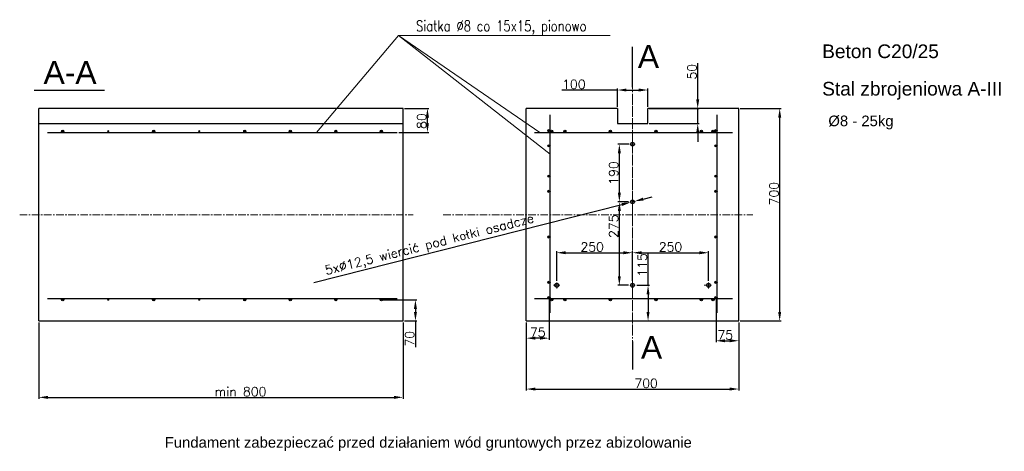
# Model space of a CAD drawing. Header units: millimetres. Extents: x 199 to 3443, y 332 to 1754.
import ezdxf

# ---------------------------------------------------------------- set-up
doc = ezdxf.new("R2010")
doc.units = ezdxf.units.MM
doc.header["$LTSCALE"] = 20
doc.linetypes.add('CENTER', pattern=[2, 1.25, -0.25, 0.25, -0.25])
doc.layers.get('0').update_dxf_attribs({"lineweight": 25})
for name, color, linetype, lineweight in [('2', 3, 'Continuous', 15), ('3', 5, 'Continuous', 15), ('4', 1, 'CENTER', 15)]:
    doc.layers.add(name, color=color, linetype=linetype, lineweight=lineweight)
doc.styles.add('Arial', font='Arial.ttf')
doc.styles.add('ROMANS', font='romans.shx', dxfattribs={"width": 0.8})
doc.styles.get("Standard").update_dxf_attribs({"font": 'romans.shx'})
doc.dimstyles.new('ISO-25', dxfattribs={"dimtxt": 30, "dimasz": 30, "dimexe": 5, "dimexo": 5, "dimgap": 4, "dimtad": 1, "dimzin": 12, "dimtxsty": 'Standard', "dimcen": 25, "dimclrt": 3, "dimazin": 3, "dimtfac": 1, "dimtmove": 0, "dimatfit": 3, "dimldrblk": 'DOTSMALL', "dimfxl": 1, "dimarcsym": 0})

# ---------------------------------------------------------------- blocks, each defined once
blk = doc.blocks.new('*D2')
at = {"layer": '3', "color": 0, "lineweight": -2, "transparency": 16777216}
for p, q in [((1396, 831.3), (1508.2, 831.3)), ((1503.2, 801.3), (1503.2, 791.3)), ((1467.5, 761.3), (1508.2, 761.3)), ((1503.2, 761.3), (1503.2, 674.8))]:
    blk.add_line(p, q, dxfattribs=at)
at = {"layer": '3', "color": 0, "transparency": 16777216}
for points in [[(1508.2, 801.3), (1498.2, 801.3), (1503.2, 831.3)], [(1498.2, 791.3), (1508.2, 791.3), (1503.2, 761.3)]]:
    blk.add_solid(points, dxfattribs=at)
at = {"layer": 'Defpoints', "color": 0, "transparency": 16777216}
for p in [(1391, 831.3), (1462.5, 761.3), (1503.2, 761.3)]:
    blk.add_point(p, dxfattribs=at)
at = {"layer": '3', "color": 3, "transparency": 16777216, "insert": (1484.2, 703), "char_height": 30, "attachment_point": 5, "rotation": 90}
blk.add_mtext('70', dxfattribs=at)
blk = doc.blocks.new('_DotSmall')
at = {"color": 0, "const_width": 0.5}
blk.add_lwpolyline([(-0.0625, 0, 1), (0.0625, 0, 1)], format="xyb", close=True, dxfattribs=at)
blk = doc.blocks.new('*D3')
at = {"layer": '3', "color": 0, "lineweight": -2, "transparency": 16777216}
for p, q in [((262.5, 756.3), (262.5, 504.8)), ((1462.5, 756.3), (1462.5, 504.8)), ((292.5, 509.8), (1432.5, 509.8))]:
    blk.add_line(p, q, dxfattribs=at)
at = {"layer": '3', "color": 0, "transparency": 16777216}
for points in [[(292.5, 514.8), (292.5, 504.8), (262.5, 509.8)], [(1432.5, 504.8), (1432.5, 514.8), (1462.5, 509.8)]]:
    blk.add_solid(points, dxfattribs=at)
at = {"layer": 'Defpoints', "color": 0, "transparency": 16777216}
for p in [(262.5, 761.3), (1462.5, 761.3), (1462.5, 509.8)]:
    blk.add_point(p, dxfattribs=at)
at = {"layer": '3', "color": 3, "transparency": 16777216, "insert": (926.7, 528.8), "char_height": 30, "attachment_point": 5}
blk.add_mtext('min 800', dxfattribs=at)
blk = doc.blocks.new('*D4')
at = {"layer": '3', "color": 0, "lineweight": -2, "transparency": 16777216}
for p, q in [((2168.6, 1466.3), (2168.6, 1527)), ((2268.6, 1466.3), (2268.6, 1527)), ((2168.6, 1522), (1985.6, 1522)), ((2198.6, 1522), (2238.6, 1522))]:
    blk.add_line(p, q, dxfattribs=at)
at = {"layer": '3', "color": 0, "transparency": 16777216}
for points in [[(2198.6, 1527), (2198.6, 1517), (2168.6, 1522)], [(2238.6, 1517), (2238.6, 1527), (2268.6, 1522)]]:
    blk.add_solid(points, dxfattribs=at)
at = {"layer": 'Defpoints', "color": 0, "transparency": 16777216}
for p in [(2268.6, 1522), (2168.6, 1461.3), (2268.6, 1461.3)]:
    blk.add_point(p, dxfattribs=at)
at = {"layer": '3', "color": 3, "transparency": 16777216, "insert": (2025.3, 1541), "char_height": 30, "attachment_point": 5}
blk.add_mtext('100', dxfattribs=at)
blk = doc.blocks.new('*D5')
at = {"layer": '3', "color": 0, "lineweight": -2, "transparency": 16777216}
for p, q in [((2433.3, 1491.3), (2433.3, 1610.4)), ((2273.6, 1461.3), (2438.3, 1461.3)), ((2433.3, 1411.3), (2433.3, 1461.3)), ((2273.6, 1411.3), (2438.3, 1411.3)), ((2433.3, 1381.3), (2433.3, 1351.3))]:
    blk.add_line(p, q, dxfattribs=at)
at = {"layer": '3', "color": 0, "transparency": 16777216}
for points in [[(2428.3, 1491.3), (2438.3, 1491.3), (2433.3, 1461.3)], [(2438.3, 1381.3), (2428.3, 1381.3), (2433.3, 1411.3)]]:
    blk.add_solid(points, dxfattribs=at)
at = {"layer": 'Defpoints', "color": 0, "transparency": 16777216}
for p in [(2268.6, 1461.3), (2433.3, 1461.3), (2268.6, 1411.3)]:
    blk.add_point(p, dxfattribs=at)
at = {"layer": '3', "color": 3, "transparency": 16777216, "insert": (2414.3, 1582.2), "char_height": 30, "attachment_point": 5, "rotation": 90}
blk.add_mtext('50', dxfattribs=at)
blk = doc.blocks.new('*D6')
at = {"layer": '3', "color": 0, "lineweight": -2, "transparency": 16777216}
for p, q in [((1868.6, 756.3), (1868.6, 532.2)), ((2568.6, 756.3), (2568.6, 532.2)), ((1898.6, 537.2), (2538.6, 537.2))]:
    blk.add_line(p, q, dxfattribs=at)
at = {"layer": '3', "color": 0, "transparency": 16777216}
for points in [[(1898.6, 542.2), (1898.6, 532.2), (1868.6, 537.2)], [(2538.6, 532.2), (2538.6, 542.2), (2568.6, 537.2)]]:
    blk.add_solid(points, dxfattribs=at)
at = {"layer": 'Defpoints', "color": 0, "transparency": 16777216}
for p in [(1868.6, 761.3), (2568.6, 761.3), (2568.6, 537.2)]:
    blk.add_point(p, dxfattribs=at)
at = {"layer": '3', "color": 3, "transparency": 16777216, "insert": (2263.3, 556.2), "char_height": 30, "attachment_point": 5}
blk.add_mtext('700', dxfattribs=at)
blk = doc.blocks.new('*D7')
at = {"layer": '3', "color": 0, "lineweight": -2, "transparency": 16777216}
for p, q in [((2573.6, 1461.3), (2708.4, 1461.3)), ((2703.4, 791.3), (2703.4, 1431.3)), ((2573.6, 761.3), (2708.4, 761.3))]:
    blk.add_line(p, q, dxfattribs=at)
at = {"layer": '3', "color": 0, "transparency": 16777216}
for points in [[(2708.4, 1431.3), (2698.4, 1431.3), (2703.4, 1461.3)], [(2698.4, 791.3), (2708.4, 791.3), (2703.4, 761.3)]]:
    blk.add_solid(points, dxfattribs=at)
at = {"layer": 'Defpoints', "color": 0, "transparency": 16777216}
for p in [(2568.6, 1461.3), (2703.4, 1461.3), (2568.6, 761.3)]:
    blk.add_point(p, dxfattribs=at)
at = {"layer": '3', "color": 3, "transparency": 16777216, "insert": (2684.4, 1180.8), "char_height": 30, "attachment_point": 5, "rotation": 90}
blk.add_mtext('700', dxfattribs=at)
blk = doc.blocks.new('*D8')
at = {"layer": '3', "color": 0, "lineweight": -2, "transparency": 16777216}
for p, q in [((1943.6, 833.3), (1943.6, 699.7)), ((1868.6, 756.3), (1868.6, 699.7)), ((1913.6, 704.7), (1898.6, 704.7))]:
    blk.add_line(p, q, dxfattribs=at)
at = {"layer": '3', "color": 0, "transparency": 16777216}
for points in [[(1898.6, 709.7), (1898.6, 699.7), (1868.6, 704.7)], [(1913.6, 699.7), (1913.6, 709.7), (1943.6, 704.7)]]:
    blk.add_solid(points, dxfattribs=at)
at = {"layer": 'Defpoints', "color": 0, "transparency": 16777216}
for p in [(1943.6, 838.3), (1868.6, 761.3), (1868.6, 704.7)]:
    blk.add_point(p, dxfattribs=at)
at = {"layer": '3', "color": 3, "transparency": 16777216, "insert": (1906.3, 723.7), "char_height": 30, "attachment_point": 5}
blk.add_mtext('75', dxfattribs=at)
blk = doc.blocks.new('*D9')
at = {"layer": '3', "color": 0, "lineweight": -2, "transparency": 16777216}
for p, q in [((2493.6, 833.3), (2493.6, 691.2)), ((2568.6, 756.3), (2568.6, 691.2)), ((2523.6, 696.2), (2538.6, 696.2))]:
    blk.add_line(p, q, dxfattribs=at)
at = {"layer": '3', "color": 0, "transparency": 16777216}
for points in [[(2523.6, 701.2), (2523.6, 691.2), (2493.6, 696.2)], [(2538.6, 691.2), (2538.6, 701.2), (2568.6, 696.2)]]:
    blk.add_solid(points, dxfattribs=at)
at = {"layer": 'Defpoints', "color": 0, "transparency": 16777216}
for p in [(2493.6, 838.3), (2568.6, 761.3), (2568.6, 696.2)]:
    blk.add_point(p, dxfattribs=at)
at = {"layer": '3', "color": 3, "transparency": 16777216, "insert": (2524, 715.2), "char_height": 30, "attachment_point": 5}
blk.add_mtext('75', dxfattribs=at)
blk = doc.blocks.new('*D10')
at = {"layer": '3', "color": 0, "lineweight": -2, "transparency": 16777216}
for p, q in [((1467.5, 1461.3), (1547.8, 1461.3)), ((1542.8, 1412.6), (1542.8, 1431.3)), ((1448.3, 1382.6), (1547.8, 1382.6))]:
    blk.add_line(p, q, dxfattribs=at)
at = {"layer": '3', "color": 0, "transparency": 16777216}
for points in [[(1547.8, 1431.3), (1537.8, 1431.3), (1542.8, 1461.3)], [(1537.8, 1412.6), (1547.8, 1412.6), (1542.8, 1382.6)]]:
    blk.add_solid(points, dxfattribs=at)
at = {"layer": 'Defpoints', "color": 0, "transparency": 16777216}
for p in [(1462.5, 1461.3), (1542.8, 1461.3), (1443.3, 1382.6)]:
    blk.add_point(p, dxfattribs=at)
at = {"layer": '3', "color": 3, "transparency": 16777216, "insert": (1523.8, 1419.6), "char_height": 30, "attachment_point": 5, "rotation": 90}
blk.add_mtext('80', dxfattribs=at)
blk = doc.blocks.new('*D11')
at = {"layer": '3', "color": 0, "lineweight": -2, "transparency": 16777216}
for p, q in [((2269.7, 878.8), (2269.7, 982.5)), ((2232.6, 878.8), (2274.7, 878.8)), ((2269.7, 848.8), (2269.7, 791.3)), ((2232.6, 761.3), (2274.7, 761.3))]:
    blk.add_line(p, q, dxfattribs=at)
at = {"layer": '3', "color": 0, "transparency": 16777216}
for points in [[(2274.7, 848.8), (2264.7, 848.8), (2269.7, 878.8)], [(2264.7, 791.3), (2274.7, 791.3), (2269.7, 761.3)]]:
    blk.add_solid(points, dxfattribs=at)
at = {"layer": 'Defpoints', "color": 0, "transparency": 16777216}
for p in [(2227.6, 878.8), (2227.6, 761.3), (2269.7, 761.3)]:
    blk.add_point(p, dxfattribs=at)
at = {"layer": '3', "color": 3, "transparency": 16777216, "insert": (2250.7, 945.7), "char_height": 30, "attachment_point": 5, "rotation": 90}
blk.add_mtext('115', dxfattribs=at)
blk = doc.blocks.new('*D12')
at = {"layer": '3', "color": 0, "lineweight": -2, "transparency": 16777216}
for p, q in [((1968.6, 893.4), (1968.6, 991.1)), ((1998.6, 986.1), (2188.6, 986.1)), ((2218.6, 893.4), (2218.6, 991.1))]:
    blk.add_line(p, q, dxfattribs=at)
at = {"layer": '3', "color": 0, "transparency": 16777216}
for points in [[(1998.6, 991.1), (1998.6, 981.1), (1968.6, 986.1)], [(2188.6, 981.1), (2188.6, 991.1), (2218.6, 986.1)]]:
    blk.add_solid(points, dxfattribs=at)
at = {"layer": 'Defpoints', "color": 0, "transparency": 16777216}
for p in [(2218.6, 986.1), (1968.6, 888.4), (2218.6, 888.4)]:
    blk.add_point(p, dxfattribs=at)
at = {"layer": '3', "color": 3, "transparency": 16777216, "insert": (2085.5, 1005.1), "char_height": 30, "attachment_point": 5}
blk.add_mtext('250', dxfattribs=at)
blk = doc.blocks.new('*D13')
at = {"layer": '3', "color": 0, "lineweight": -2, "transparency": 16777216}
for p, q in [((2218.6, 893.4), (2218.6, 991.1)), ((2248.6, 986.1), (2438.6, 986.1)), ((2468.6, 893.4), (2468.6, 991.1))]:
    blk.add_line(p, q, dxfattribs=at)
at = {"layer": '3', "color": 0, "transparency": 16777216}
for points in [[(2248.6, 991.1), (2248.6, 981.1), (2218.6, 986.1)], [(2438.6, 981.1), (2438.6, 991.1), (2468.6, 986.1)]]:
    blk.add_solid(points, dxfattribs=at)
at = {"layer": 'Defpoints', "color": 0, "transparency": 16777216}
for p in [(2468.6, 986.1), (2218.6, 888.4), (2468.6, 888.4)]:
    blk.add_point(p, dxfattribs=at)
at = {"layer": '3', "color": 3, "transparency": 16777216, "insert": (2343.6, 1005.1), "char_height": 30, "attachment_point": 5}
blk.add_mtext('250', dxfattribs=at)
blk = doc.blocks.new('*D14')
at = {"layer": '3', "color": 0, "lineweight": -2, "transparency": 16777216}
for p, q in [((2205.8, 1153.8), (2170.1, 1153.8)), ((2175.1, 908.8), (2175.1, 1123.8)), ((2205.8, 878.8), (2170.1, 878.8))]:
    blk.add_line(p, q, dxfattribs=at)
at = {"layer": '3', "color": 0, "transparency": 16777216}
for points in [[(2180.1, 1123.8), (2170.1, 1123.8), (2175.1, 1153.8)], [(2170.1, 908.8), (2180.1, 908.8), (2175.1, 878.8)]]:
    blk.add_solid(points, dxfattribs=at)
at = {"layer": 'Defpoints', "color": 0, "transparency": 16777216}
for p in [(2175.1, 1153.8), (2210.8, 1153.8), (2210.8, 878.8)]:
    blk.add_point(p, dxfattribs=at)
at = {"layer": '3', "color": 3, "transparency": 16777216, "insert": (2156.1, 1073.5), "char_height": 30, "attachment_point": 5, "rotation": 90}
blk.add_mtext('275', dxfattribs=at)
blk = doc.blocks.new('*D15')
at = {"layer": '3', "color": 0, "lineweight": -2, "transparency": 16777216}
for p, q in [((2207.4, 1343.8), (2170.1, 1343.8)), ((2175.1, 1183.8), (2175.1, 1313.8)), ((2205.8, 1153.8), (2170.1, 1153.8))]:
    blk.add_line(p, q, dxfattribs=at)
at = {"layer": '3', "color": 0, "transparency": 16777216}
for points in [[(2180.1, 1313.8), (2170.1, 1313.8), (2175.1, 1343.8)], [(2170.1, 1183.8), (2180.1, 1183.8), (2175.1, 1153.8)]]:
    blk.add_solid(points, dxfattribs=at)
at = {"layer": 'Defpoints', "color": 0, "transparency": 16777216}
for p in [(2175.1, 1343.8), (2212.4, 1343.8), (2210.8, 1153.8)]:
    blk.add_point(p, dxfattribs=at)
at = {"layer": '3', "color": 3, "transparency": 16777216, "insert": (2156.1, 1248.8), "char_height": 30, "attachment_point": 5, "rotation": 90}
blk.add_mtext('190', dxfattribs=at)
blk = doc.blocks.new('*D16')
at = {"layer": '3', "color": 0, "lineweight": -2, "transparency": 16777216}
for p, q in [((2253.8, 1162.7), (2282.8, 1170.1)), ((1168.4, 888.1), (2183.5, 1144.9)), ((2224.7, 1155.4), (2212.6, 1152.3))]:
    blk.add_line(p, q, dxfattribs=at)
at = {"layer": '3', "color": 0, "transparency": 16777216}
for points in [[(2184.7, 1140.1), (2182.2, 1149.8), (2212.6, 1152.3)], [(2252.5, 1167.6), (2255, 1157.9), (2224.7, 1155.4)]]:
    blk.add_solid(points, dxfattribs=at)
at = {"layer": 'Defpoints', "color": 0, "transparency": 16777216}
for p in [(2212.6, 1152.3), (2224.7, 1155.4)]:
    blk.add_point(p, dxfattribs=at)
at = {"layer": '3', "color": 3, "transparency": 16777216, "insert": (1550.1, 1009.4), "char_height": 30, "attachment_point": 5, "rotation": 14.1986}
blk.add_mtext('5x%%c12,5 wiercić pod kołki osadcze', dxfattribs=at)

msp = doc.modelspace()

# ---------------------------------------------------------------- hatches: boundary and pattern name
for points in [[(340.802, 1382.626, -1), (341.25, 1390.021, -1)], [(490.802, 1382.626, -1), (491.25, 1390.021, -1)], [(640.802, 1382.626, -1), (641.25, 1390.021, -1)], [(790.802, 1382.626, -1), (791.25, 1390.021, -1)], [(940.802, 1382.626, -1), (941.25, 1390.021, -1)], [(1090.802, 1382.626, -1), (1091.25, 1390.021, -1)], [(1240.802, 1382.626, -1), (1241.25, 1390.021, -1)], [(1390.802, 1382.626, -1), (1391.25, 1390.021, -1)], [(340.802, 835.021, 1), (341.25, 827.626, 1)], [(490.802, 835.021, 1), (491.25, 827.626, 1)], [(640.802, 835.021, 1), (641.25, 827.626, 1)], [(790.802, 835.021, 1), (791.25, 827.626, 1)], [(940.802, 835.021, 1), (941.25, 827.626, 1)], [(1090.802, 835.021, 1), (1091.25, 827.626, 1)], [(1240.802, 835.021, 1), (1241.25, 827.626, 1)], [(1390.802, 835.021, 1), (1391.25, 827.626, 1)]]:
    msp.add_hatch(color=256).paths.add_polyline_path(points)
at = {"lineweight": 30}
for points in [[(1947.311, 1388.099, -1), (1939.916, 1388.547, -1)], [(1951.771, 1382.398, -1), (1952.219, 1389.793, -1)], [(1995.389, 1382.398, -1), (1995.837, 1389.793, -1)], [(2145.389, 1382.398, -1), (2145.837, 1389.793, -1)], [(2295.389, 1382.398, -1), (2295.837, 1389.793, -1)], [(2445.389, 1382.398, -1), (2445.837, 1389.793, -1)], [(2483.699, 1382.398, -1), (2484.147, 1389.793, -1)], [(2497.311, 1388.099, -1), (2489.916, 1388.547, -1)], [(1947.311, 1338.099, -1), (1939.916, 1338.547, -1)], [(2497.311, 1338.099, -1), (2489.916, 1338.547, -1)], [(1947.311, 1238.099, -1), (1939.916, 1238.547, -1)], [(2497.311, 1238.099, -1), (2489.916, 1238.547, -1)], [(1947.311, 1188.099, -1), (1939.916, 1188.547, -1)], [(2497.311, 1188.099, -1), (2489.916, 1188.547, -1)], [(1947.311, 1038.099, -1), (1939.916, 1038.547, -1)], [(2497.311, 1038.099, -1), (2489.916, 1038.547, -1)], [(1947.311, 888.099, -1), (1939.916, 888.547, -1)], [(2497.311, 888.099, -1), (2489.916, 888.547, -1)], [(1947.311, 838.099, -1), (1939.916, 838.547, -1)], [(1951.771, 835.603, 1), (1952.219, 828.209, 1)], [(1995.389, 835.603, 1), (1995.837, 828.209, 1)], [(2145.389, 835.603, 1), (2145.837, 828.209, 1)], [(2295.389, 835.603, 1), (2295.837, 828.209, 1)], [(2445.389, 835.603, 1), (2445.837, 828.209, 1)], [(2483.699, 835.603, 1), (2484.147, 828.209, 1)], [(2497.311, 838.099, -1), (2489.916, 838.547, -1)]]:
    msp.add_hatch(color=256, dxfattribs=at).paths.add_polyline_path(points)

# ---------------------------------------------------------------- linework, layer by layer
for p, q in [((2218.613, 1531.61), (2218.613, 1664.681)), ((247.387, 1521.973), (478.553, 1521.973)), ((1462.54, 1461.324), (262.54, 1461.324)), ((262.54, 761.324), (262.54, 1461.324)), ((1462.54, 761.324), (1462.54, 1461.324)), ((262.54, 1411.324), (1462.54, 1411.324)), ((290.844, 1382.634), (1443.308, 1382.634)), ((290.844, 835.014), (1443.308, 835.014)), ((262.54, 761.324), (1462.54, 761.324)), ((2218.613, 693.426), (2218.613, 601.685))]:
    msp.add_line(p, q)
for p, q in [((1868.613, 761.324), (1868.613, 1461.324)), ((2168.613, 1461.324), (1868.613, 1461.324)), ((2168.613, 1461.324), (2168.613, 1411.324)), ((2568.613, 1461.324), (2268.613, 1461.324)), ((2268.613, 1411.324), (2268.613, 1461.324)), ((2568.613, 761.324), (2568.613, 1461.324)), ((1947.435, 788.141), (1947.435, 1440.605)), ((2497.435, 788.141), (2497.435, 1440.605)), ((2168.613, 1411.324), (2268.613, 1411.324)), ((1895.431, 1382.634), (2547.894, 1382.634)), ((1895.431, 835.367), (2547.894, 835.367)), ((1868.613, 761.324), (2568.613, 761.324))]:
    msp.add_line(p, q, dxfattribs=at)
for centre, radius in [((341.026, 1386.324), 3.704), ((641.026, 1386.324), 3.704), ((941.026, 1386.324), 3.704), ((1091.026, 1386.324), 3.704), ((1241.026, 1386.324), 3.704), ((1391.026, 1386.324), 3.704), ((2218.613, 1343.824), 6.25), ((2218.613, 1153.824), 6.25), ((1968.613, 878.824), 6.25), ((2218.613, 878.824), 6.25), ((2468.613, 878.824), 6.25), ((341.026, 831.324), 3.704), ((641.026, 831.324), 3.704), ((941.026, 831.324), 3.704), ((1091.026, 831.324), 3.704), ((1241.026, 831.324), 3.704), ((1391.026, 831.324), 3.704)]:
    msp.add_circle(centre, radius)
for centre in [(1943.613, 1388.323), (1951.995, 1386.095), (1995.613, 1386.095), (2145.613, 1386.095), (2295.613, 1386.095), (2445.613, 1386.095), (2483.923, 1386.095), (2493.613, 1388.323), (1943.613, 1338.323), (2493.613, 1338.323), (1943.613, 1238.323), (2493.613, 1238.323), (1943.613, 1188.323), (2493.613, 1188.323), (1943.613, 1038.323), (2493.613, 1038.323), (1943.613, 888.323), (2493.613, 888.323), (1943.613, 838.323), (1951.995, 831.906), (1995.613, 831.906), (2145.613, 831.906), (2295.613, 831.906), (2445.613, 831.906), (2483.923, 831.906), (2493.613, 838.323)]:
    msp.add_circle(centre, 3.704, dxfattribs=at)
at = {"layer": '3'}
for p, q in [((1177.024, 1382.634), (1447.435, 1702.04)), ((1447.435, 1702.04), (1912.815, 1382.634)), ((1447.435, 1702.04), (1947.435, 1311.145)), ((1447.435, 1702.04), (2144.306, 1702.04))]:
    msp.add_line(p, q, dxfattribs=at)
at = {"layer": '4'}
for p, q in [((2218.613, 1549.473), (2218.613, 714.821)), ((2218.613, 673.175), (2218.613, 1507.827)), ((2227.571, 1343.824), (2210.812, 1343.824)), ((2218.613, 1353.439), (2218.613, 1333.801)), ((2227.571, 1153.824), (2210.812, 1153.824)), ((2218.613, 1163.439), (2218.613, 1143.801)), ((199.361, 1111.324), (1495.536, 1111.324)), ((1594.923, 1111.324), (2615.116, 1111.324)), ((1978.61, 878.824), (1958.318, 878.824)), ((1968.613, 888.439), (1968.613, 868.801)), ((2227.571, 878.824), (2210.812, 878.824)), ((2218.613, 888.439), (2218.613, 868.801)), ((2479.136, 878.824), (2454.632, 878.824)), ((2468.613, 888.439), (2468.613, 868.801))]:
    msp.add_line(p, q, dxfattribs=at)

# ---------------------------------------------------------------- texts
at = {"style": 'Arial'}
for s, height, p in [('A', 75, (2236.096, 1594.799)), ('Beton C20/25', 45, (2843.421, 1627.092)), ('A-A', 75, (277.983, 1542.36)), ('Stal zbrojeniowa A-III', 45, (2843.421, 1503.836)), ('A', 75, (2246.295, 637.136))]:
    msp.add_text(s, height=height, dxfattribs=at).set_placement(p)
at = {"layer": '2', "style": 'ROMANS', "width": 0.8}
msp.add_text('Siatka %%C8 co 15x15, pionowo', height=35, dxfattribs=at).set_placement((1505.225, 1715.63))
at = {"layer": '2', "style": 'Arial'}
for s, p in [('%%C8 - 25kg', (2863.818, 1402.836)), ('Fundament zabezpieczać przed działaniem wód gruntowych przez abizolowanie', (677.309, 344.042))]:
    msp.add_text(s, height=35, dxfattribs=at).set_placement(p)

# ---------------------------------------------------------------- dimensions: what is measured, and where the dimension line sits
at = {"layer": '3'}
for base, p1, p2, picture, middle in [((2433.278, 1461.324), (2268.613, 1411.324), (2268.613, 1461.324), '*D5', (2433.278, 1582.155)), ((2703.417, 1461.324), (2568.613, 761.324), (2568.613, 1461.324), '*D7', (2703.417, 1180.765)), ((2175.089, 1153.824), (2210.812, 878.824), (2210.812, 1153.824), '*D14', (2175.089, 1073.541)), ((1503.211, 761.324), (1391.026, 831.324), (1462.54, 761.324), '*D2', (1503.211, 703.038))]:
    dim = msp.add_linear_dim(base=base, p1=p1, p2=p2, angle=90, dimstyle='ISO-25', dxfattribs=at)
    dim.commit()
    dim.dimension.update_dxf_attribs({"geometry": picture, "text_midpoint": middle, "dimtype": 160})
for base, p1, p2, picture, middle in [((2268.613, 1521.962), (2168.613, 1461.324), (2268.613, 1461.324), '*D4', (2025.326, 1521.962)), ((2218.613, 986.147), (1968.613, 888.439), (2218.613, 888.439), '*D12', (2085.506, 986.147)), ((1868.613, 704.697), (1943.613, 838.323), (1868.613, 761.324), '*D8', (1906.259, 704.697)), ((2568.613, 696.245), (2493.613, 838.323), (2568.613, 761.324), '*D9', (2523.981, 696.245)), ((2568.613, 537.173), (1868.613, 761.324), (2568.613, 761.324), '*D6', (2263.298, 537.173))]:
    dim = msp.add_linear_dim(base=base, p1=p1, p2=p2, dimstyle='ISO-25', dxfattribs=at)
    dim.commit()
    dim.dimension.update_dxf_attribs({"geometry": picture, "text_midpoint": middle, "dimtype": 160})
for base, p1, p2, text, picture, middle in [((1542.801, 1461.324), (1443.308, 1382.634), (1462.54, 1461.324), '80', '*D10', (1542.801, 1419.645)), ((2269.652, 761.324), (2227.571, 878.824), (2227.571, 761.324), '115', '*D11', (2269.652, 945.681))]:
    dim = msp.add_linear_dim(base=base, p1=p1, p2=p2, angle=90, text=text, dimstyle='ISO-25', dxfattribs=at)
    dim.commit()
    dim.dimension.update_dxf_attribs({"geometry": picture, "text_midpoint": middle, "dimtype": 160})
dim = msp.add_linear_dim(base=(2175.089, 1343.824), p1=(2210.812, 1153.824), p2=(2212.363, 1343.824), angle=90, dimstyle='ISO-25', override={"dimtmove": 1}, dxfattribs=at)
dim.commit()
dim.dimension.update_dxf_attribs({"geometry": '*D15', "text_midpoint": (2156.089, 1248.824)})
dim = msp.add_diameter_dim_2p(p1=(2224.673, 1155.357), p2=(2212.554, 1152.291), text='5x%%c12,5 wiercić pod kołki osadcze', dimstyle='ISO-25', dxfattribs=at)
dim.commit()
dim.dimension.update_dxf_attribs({"geometry": '*D16', "text_midpoint": (1555.941, 986.159), "dimtype": 163})
dim = msp.add_linear_dim(base=(2468.613, 986.147), p1=(2218.613, 888.439), p2=(2468.613, 888.439), dimstyle='ISO-25', override={"dimtmove": 1}, dxfattribs=at)
dim.commit()
dim.dimension.update_dxf_attribs({"geometry": '*D13', "text_midpoint": (2343.613, 1005.147)})
dim = msp.add_linear_dim(base=(1462.54, 509.774), p1=(262.54, 761.324), p2=(1462.54, 761.324), text='min 800', dimstyle='ISO-25', dxfattribs=at)
dim.commit()
dim.dimension.update_dxf_attribs({"geometry": '*D3', "text_midpoint": (926.745, 509.774), "dimtype": 160})

doc.saveas('drawing.dxf')
